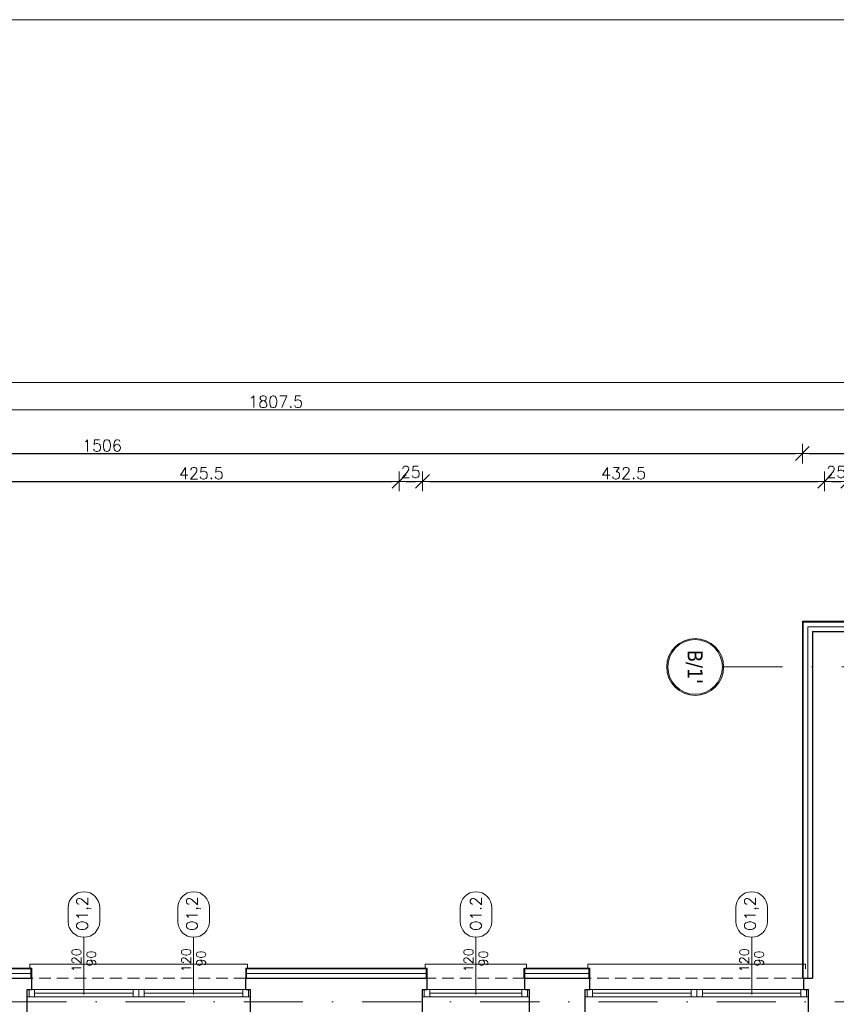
# Model space of a CAD drawing. Header units: millimetres. Extents: x 23192 to 177760, y -399809 to -79279.
# Tile 146 of 256: x 50813 to 51691, y -194342 to -193283. Entities that reach past the tile are written whole.
import ezdxf
from ezdxf.enums import TextEntityAlignment as Align

# ---------------------------------------------------------------- set-up
doc = ezdxf.new("R2010")
doc.units = ezdxf.units.MM
doc.linetypes.add('DASHDOT', pattern=[25.4, 12.7, -6.35, 0, -6.35])
doc.linetypes.add('HIDDEN', pattern=[9.525, 6.35, -3.175])
doc.layers.get('0').update_dxf_attribs({"lineweight": 0})
for name, color, linetype, lineweight in [('!! 0_ Istn-okna', 6, 'Continuous', 13), ('!! 0_ Istn-sciany', 3, 'Continuous', 30), ('!! 0_ Istn-widok', 1, 'Continuous', 15), ('!! 0_Istn-cienka', 4, 'Continuous', 9), ('!! 0_Opis_okna', 8, 'Continuous', 15), ('!! 0_Osie', 1, 'DASHDOT', 13), ('!! 1_ tynk zewn  - nowy', 21, 'Continuous', 20), ('!! 2_ remont Ocieplenie', 4, 'ZIGZAG', 5), ('!! wymiary osi', 250, 'Continuous', 9), ('0-osie-liniA', 14, 'DASHDOT', 5), ('0-osie-tx', 66, 'Continuous', 9)]:
    doc.layers.add(name, color=color, linetype=linetype, lineweight=lineweight)
doc.layers.add('!! 0_ramki', color=66, linetype='Continuous', lineweight=9, plot=False)
doc.styles.add('ARCHETYP', font='romans.shx', dxfattribs={"height": 15})
doc.styles.add('TAHOMA', font='tahoma.ttf')
doc.styles.add('TXT', font='simplex.shx')
doc.linetypes.add('ZIGZAG', pattern='A,0.00254,-5.08,[131,ltypeshp.shx,S=5.08,R=0,X=-5.08,Y=0],-10.16,[131,ltypeshp.shx,S=5.08,R=180,X=5.08,Y=0],-5.08', length=20.32254)
doc.dimstyles.new('DIM50', dxfattribs={"dimscale": 5, "dimtxt": 2.5, "dimasz": 1.5, "dimexe": 0, "dimexo": 0, "dimgap": 0.5, "dimtad": 1, "dimdec": 4, "dimrnd": 0.5, "dimdsep": 46, "dimtxsty": 'TXT', "dimblk1": 'TICK1', "dimblk2": 'TICK1', "dimsah": 1, "dimcen": 0, "dimse1": 1, "dimse2": 1, "dimclrd": 1, "dimclre": 7, "dimclrt": 9, "dimadec": 0, "dimazin": 0, "dimtfac": 1, "dimtdec": 4, "dimtmove": 2, "dimatfit": 3, "dimldrblk": 'TICK1', "dimfxl": 1, "dimtolj": 1, "dimarcsym": 0})

# ---------------------------------------------------------------- blocks, each defined once
blk = doc.blocks.new('*U81')
h = blk.add_hatch(color=256)
edge = h.paths.add_edge_path()
edge.add_arc((0, 0), 30.6, 0, 360)
edge = h.paths.add_edge_path(flags=17)
edge.add_arc((0, 0), 29.4, 0, 360)
for radius in [30.6, 29.4]:
    blk.add_circle((0, 0), radius)
at = {"style": 'TAHOMA', "flags": 8}
blk.add_attdef('ANSICHTSNUMMER', text='', height=16, dxfattribs=at).set_placement((0, 0), align=Align.MIDDLE_CENTER)
blk = doc.blocks.new('TICK1')
at = {"color": 2}
blk.add_line((-1, -1), (1, 1), dxfattribs=at)
at = {"color": 0}
for p, q in [((0, 0), (-1, 0)), ((0, -1.4), (0, 1.4))]:
    blk.add_line(p, q, dxfattribs=at)
blk = doc.blocks.new('*D3757')
at = {"layer": '!! wymiary osi', "color": 1, "lineweight": -2, "transparency": 16777216}
blk.add_line((48925.2, -193735.9), (54984.2, -193735.9), dxfattribs=at)
at = {"layer": 'DEFPOINTS', "color": 0, "transparency": 16777216}
for p in [(48917.7, -193635.5), (54991.7, -193635.5), (54991.7, -193735.9)]:
    blk.add_point(p, dxfattribs=at)
at = {"layer": '!! wymiary osi', "color": 1, "lineweight": -2, "transparency": 16777216, "xscale": 7.5, "yscale": 7.5, "zscale": 7.5, "rotation": 180}
blk.add_blockref('TICK1', (48917.7, -193735.9), dxfattribs=at)
at = {"layer": '!! wymiary osi', "color": 1, "lineweight": -2, "transparency": 16777216, "xscale": 7.5, "yscale": 7.5, "zscale": 7.5}
blk.add_blockref('TICK1', (54991.7, -193735.9), dxfattribs=at)
at = {"layer": '!! wymiary osi', "color": 9, "transparency": 16777216, "insert": (51954.7, -193727.1), "char_height": 12.5, "attachment_point": 5, "style": 'TXT'}
blk.add_mtext('\\A1;6074', dxfattribs=at)
blk = doc.blocks.new('*D3760')
at = {"layer": '!! wymiary osi', "color": 1, "lineweight": -2, "transparency": 16777216}
blk.add_line((50192.2, -193765.3), (51984.7, -193765.3), dxfattribs=at)
at = {"layer": 'DEFPOINTS', "color": 0, "transparency": 16777216}
for p in [(50184.7, -193765.3), (51992.2, -193765.3), (51992.2, -193765.3)]:
    blk.add_point(p, dxfattribs=at)
at = {"layer": '!! wymiary osi', "color": 1, "lineweight": -2, "transparency": 16777216, "xscale": 7.5, "yscale": 7.5, "zscale": 7.5, "rotation": 180}
blk.add_blockref('TICK1', (50184.7, -193765.3), dxfattribs=at)
at = {"layer": '!! wymiary osi', "color": 1, "lineweight": -2, "transparency": 16777216, "xscale": 7.5, "yscale": 7.5, "zscale": 7.5}
blk.add_blockref('TICK1', (51992.2, -193765.3), dxfattribs=at)
at = {"layer": '!! wymiary osi', "color": 9, "transparency": 16777216, "insert": (51088.5, -193756.5), "char_height": 12.5, "attachment_point": 5, "style": 'TXT'}
blk.add_mtext('\\A1;1807.5', dxfattribs=at)
blk = doc.blocks.new('1_ok-opis')
blk.add_line((0, 111.6), (0, 50))
for points in [[(-17, 128.6), (-17, 143.6)], [(17, 128.6), (17, 143.6)]]:
    blk.add_lwpolyline(points)
for centre, start, end in [((0, 143.6), 0, 180), ((0, 128.6), 180, 0)]:
    blk.add_arc(centre, 17, start, end)
at = {"style": 'ARCHETYP'}
for tag, height, rotation, p in [('NR', 12, 90, (0, 136.9)), ('NR', 12, 270, (0, 136.9)), ('SZEROKOŚĆ', 10, 90, (-8, 78.3)), ('WYSOKOŚĆ', 10, 270, (-8, 78.3)), ('WYSOKOŚĆ', 10, 90, (8, 78.3)), ('SZEROKOŚĆ', 10, 270, (8, 78.3))]:
    blk.add_attdef(tag, text='', height=height, rotation=rotation, dxfattribs=at).set_placement(p, align=Align.MIDDLE)
blk = doc.blocks.new('*D2240')
at = {"layer": '!! wymiary osi', "color": 1, "lineweight": -2, "transparency": 16777216}
blk.add_line((50156.2, -193749.3), (51647.2, -193749.3), dxfattribs=at)
at = {"layer": 'DEFPOINTS', "color": 0, "transparency": 16777216}
for p in [(51654.7, -193749.3), (50148.7, -193792.4), (51654.7, -193904.6)]:
    blk.add_point(p, dxfattribs=at)
at = {"layer": '!! wymiary osi', "color": 1, "lineweight": -2, "transparency": 16777216, "xscale": 7.5, "yscale": 7.5, "zscale": 7.5, "rotation": 180}
blk.add_blockref('TICK1', (50148.7, -193749.3), dxfattribs=at)
at = {"layer": '!! wymiary osi', "color": 1, "lineweight": -2, "transparency": 16777216, "xscale": 7.5, "yscale": 7.5, "zscale": 7.5}
blk.add_blockref('TICK1', (51654.7, -193749.3), dxfattribs=at)
at = {"layer": '!! wymiary osi', "color": 9, "transparency": 16777216, "insert": (50901.7, -193740.6), "char_height": 12.5, "attachment_point": 5, "style": 'TXT'}
blk.add_mtext('\\A1;1506', dxfattribs=at)
blk = doc.blocks.new('*D2241')
at = {"layer": '!! wymiary osi', "color": 1, "lineweight": -2, "transparency": 16777216}
blk.add_line((51662.2, -193749.3), (52916.2, -193749.3), dxfattribs=at)
at = {"layer": 'DEFPOINTS', "color": 0, "transparency": 16777216}
for p in [(52923.7, -193749.3), (51654.7, -193904.6), (52923.7, -193904.6)]:
    blk.add_point(p, dxfattribs=at)
at = {"layer": '!! wymiary osi', "color": 1, "lineweight": -2, "transparency": 16777216, "xscale": 7.5, "yscale": 7.5, "zscale": 7.5, "rotation": 180}
blk.add_blockref('TICK1', (51654.7, -193749.3), dxfattribs=at)
at = {"layer": '!! wymiary osi', "color": 1, "lineweight": -2, "transparency": 16777216, "xscale": 7.5, "yscale": 7.5, "zscale": 7.5}
blk.add_blockref('TICK1', (52923.7, -193749.3), dxfattribs=at)
at = {"layer": '!! wymiary osi', "color": 9, "transparency": 16777216, "insert": (52289.2, -193740.6), "char_height": 12.5, "attachment_point": 5, "style": 'TXT'}
blk.add_mtext('\\A1;1269', dxfattribs=at)
blk = doc.blocks.new('*D2256')
at = {"layer": '!! wymiary osi', "color": 1, "lineweight": -2, "transparency": 16777216}
blk.add_line((50803.2, -193779.1), (51213.7, -193779.1), dxfattribs=at)
at = {"layer": 'DEFPOINTS', "color": 0, "transparency": 16777216}
for p in [(51221.2, -193779.1), (50795.7, -194326.6), (51221.2, -194326.6)]:
    blk.add_point(p, dxfattribs=at)
at = {"layer": '!! wymiary osi', "color": 1, "lineweight": -2, "transparency": 16777216, "xscale": 7.5, "yscale": 7.5, "zscale": 7.5, "rotation": 180}
blk.add_blockref('TICK1', (50795.7, -193779.1), dxfattribs=at)
at = {"layer": '!! wymiary osi', "color": 1, "lineweight": -2, "transparency": 16777216, "xscale": 7.5, "yscale": 7.5, "zscale": 7.5}
blk.add_blockref('TICK1', (51221.2, -193779.1), dxfattribs=at)
at = {"layer": '!! wymiary osi', "color": 9, "transparency": 16777216, "insert": (51008.5, -193770.4), "char_height": 12.5, "attachment_point": 5, "style": 'TXT'}
blk.add_mtext('\\A1;425.5', dxfattribs=at)
blk = doc.blocks.new('*D2257')
at = {"layer": '!! wymiary osi', "color": 1, "lineweight": -2, "transparency": 16777216}
blk.add_line((51228.7, -193779.1), (51238.7, -193779.1), dxfattribs=at)
at = {"layer": 'DEFPOINTS', "color": 0, "transparency": 16777216}
for p in [(51246.2, -193779.1), (51221.2, -194326.6), (51246.2, -194326.6)]:
    blk.add_point(p, dxfattribs=at)
at = {"layer": '!! wymiary osi', "color": 1, "lineweight": -2, "transparency": 16777216, "xscale": 7.5, "yscale": 7.5, "zscale": 7.5, "rotation": 180}
blk.add_blockref('TICK1', (51221.2, -193779.1), dxfattribs=at)
at = {"layer": '!! wymiary osi', "color": 1, "lineweight": -2, "transparency": 16777216, "xscale": 7.5, "yscale": 7.5, "zscale": 7.5}
blk.add_blockref('TICK1', (51246.2, -193779.1), dxfattribs=at)
at = {"layer": '!! wymiary osi', "color": 9, "transparency": 16777216, "insert": (51233.7, -193769.1), "char_height": 12.5, "attachment_point": 5, "style": 'TXT'}
blk.add_mtext('\\A1;25', dxfattribs=at)
blk = doc.blocks.new('*D2258')
at = {"layer": '!! wymiary osi', "color": 1, "lineweight": -2, "transparency": 16777216}
blk.add_line((51253.7, -193779.1), (51671.2, -193779.1), dxfattribs=at)
at = {"layer": 'DEFPOINTS', "color": 0, "transparency": 16777216}
for p in [(51678.7, -193779.1), (51246.2, -194326.6), (51678.7, -194326.6)]:
    blk.add_point(p, dxfattribs=at)
at = {"layer": '!! wymiary osi', "color": 1, "lineweight": -2, "transparency": 16777216, "xscale": 7.5, "yscale": 7.5, "zscale": 7.5, "rotation": 180}
blk.add_blockref('TICK1', (51246.2, -193779.1), dxfattribs=at)
at = {"layer": '!! wymiary osi', "color": 1, "lineweight": -2, "transparency": 16777216, "xscale": 7.5, "yscale": 7.5, "zscale": 7.5}
blk.add_blockref('TICK1', (51678.7, -193779.1), dxfattribs=at)
at = {"layer": '!! wymiary osi', "color": 9, "transparency": 16777216, "insert": (51462.5, -193770.4), "char_height": 12.5, "attachment_point": 5, "style": 'TXT'}
blk.add_mtext('\\A1;432.5', dxfattribs=at)
blk = doc.blocks.new('*D2259')
at = {"layer": '!! wymiary osi', "color": 1, "lineweight": -2, "transparency": 16777216}
blk.add_line((51686.2, -193779.1), (51696.2, -193779.1), dxfattribs=at)
at = {"layer": 'DEFPOINTS', "color": 0, "transparency": 16777216}
for p in [(51703.7, -193779.1), (51678.7, -194326.6), (51703.7, -194326.6)]:
    blk.add_point(p, dxfattribs=at)
at = {"layer": '!! wymiary osi', "color": 1, "lineweight": -2, "transparency": 16777216, "xscale": 7.5, "yscale": 7.5, "zscale": 7.5, "rotation": 180}
blk.add_blockref('TICK1', (51678.7, -193779.1), dxfattribs=at)
at = {"layer": '!! wymiary osi', "color": 1, "lineweight": -2, "transparency": 16777216, "xscale": 7.5, "yscale": 7.5, "zscale": 7.5}
blk.add_blockref('TICK1', (51703.7, -193779.1), dxfattribs=at)
at = {"layer": '!! wymiary osi', "color": 9, "transparency": 16777216, "insert": (51691.2, -193769.1), "char_height": 12.5, "attachment_point": 5, "style": 'TXT'}
blk.add_mtext('\\A1;25', dxfattribs=at)
blk = doc.blocks.new('BLOK OSI')
at = {"layer": '0-osie-liniA', "ltscale": 5}
for points in [[(51570.03302, -194041.7797), (53810.60983, -194041.7797)], [(48639.33021, -194402.0883), (55424.2848, -194402.0883)]]:
    blk.add_lwpolyline(points, dxfattribs=at)
at = {"layer": '0-osie-tx'}
ref = blk.add_blockref('*U81', (51539.43302, -194041.7797), dxfattribs=dict(at, rotation=90))
ref.add_attrib('ANSICHTSNUMMER', "B/1'", dxfattribs={"layer": '0', "height": 16, "rotation": 270, "style": 'TAHOMA', "flags": 8}).set_placement((51539.43302, -194041.7797), align=Align.MIDDLE_CENTER)
at = {"layer": '!! wymiary osi'}
dim = blk.add_aligned_dim(p1=(48917.71142, -193635.47368), p2=(54991.71142, -193635.47368), distance=-100.4179, dimstyle='DIM50', dxfattribs=at)
dim.commit()
dim.dimension.update_dxf_attribs({"geometry": '*D3757', "text_midpoint": (51954.71142, -193727.14158)})
dim = blk.add_linear_dim(base=(51992.21142, -193765.29711), p1=(50184.71142, -193765.29711), p2=(51992.21142, -193765.29711), dimstyle='DIM50', dxfattribs=at)
dim.commit()
dim.dimension.update_dxf_attribs({"geometry": '*D3760', "text_midpoint": (51088.46142, -193756.54711)})

msp = doc.modelspace()

# ---------------------------------------------------------------- linework, layer by layer
at = {"layer": '!! 0_ Istn-okna'}
for points in [[(50821.21802, -194325.5883), (51061.21802, -194325.5883)], [(51246.21802, -194325.5883), (51361.21802, -194325.5883)], [(51421.21802, -194325.5883), (51661.21802, -194325.5883)], [(50821.21802, -194333.5883), (51061.21802, -194333.5883)], [(50829.21802, -194329.5883), (50935.21802, -194329.5883)], [(50947.21802, -194329.5883), (51053.21802, -194329.5883)], [(51246.21802, -194333.5883), (51361.21802, -194333.5883)], [(51254.21802, -194329.5883), (51353.21802, -194329.5883)], [(51421.21802, -194333.5883), (51661.21802, -194333.5883)], [(51429.21802, -194329.5883), (51535.21802, -194329.5883)], [(51547.21802, -194329.5883), (51653.21802, -194329.5883)]]:
    msp.add_lwpolyline(points, dxfattribs=at)
for points in [[(50823.21802, -194325.5883), (50829.21802, -194325.5883), (50829.21802, -194333.5883), (50823.21802, -194333.5883)], [(50935.21802, -194325.5883), (50941.21802, -194325.5883), (50941.21802, -194333.5883), (50935.21802, -194333.5883)], [(50941.21802, -194325.5883), (50947.21802, -194325.5883), (50947.21802, -194333.5883), (50941.21802, -194333.5883)], [(51053.21802, -194325.5883), (51059.21802, -194325.5883), (51059.21802, -194333.5883), (51053.21802, -194333.5883)], [(51248.21802, -194325.5883), (51254.21802, -194325.5883), (51254.21802, -194333.5883), (51248.21802, -194333.5883)], [(51353.21802, -194325.5883), (51359.21802, -194325.5883), (51359.21802, -194333.5883), (51353.21802, -194333.5883)], [(51423.21802, -194325.5883), (51429.21802, -194325.5883), (51429.21802, -194333.5883), (51423.21802, -194333.5883)], [(51535.21802, -194325.5883), (51541.21802, -194325.5883), (51541.21802, -194333.5883), (51535.21802, -194333.5883)], [(51541.21802, -194325.5883), (51547.21802, -194325.5883), (51547.21802, -194333.5883), (51541.21802, -194333.5883)], [(51653.21802, -194325.5883), (51659.21802, -194325.5883), (51659.21802, -194333.5883), (51653.21802, -194333.5883)]]:
    msp.add_lwpolyline(points, close=True, dxfattribs=at)
at = {"layer": '!! 0_ Istn-sciany'}
for points in [[(51665.71142, -193940.5883), (51726.71142, -193940.5883)], [(51665.71142, -193940.5883), (51665.71142, -194313.5883)], [(50756.21802, -194313.5883), (50826.21802, -194313.5883)], [(50826.21802, -194325.5883), (50826.21802, -194313.5883)], [(51056.21802, -194313.5883), (51251.21802, -194313.5883)], [(51056.21802, -194325.5883), (51056.21802, -194313.5883)], [(51251.21802, -194325.5883), (51251.21802, -194313.5883)], [(51356.21802, -194313.5883), (51426.21802, -194313.5883)], [(51356.21802, -194325.5883), (51356.21802, -194313.5883)], [(51426.21802, -194325.5883), (51426.21802, -194313.5883)], [(51656.21802, -194313.5883), (51665.71142, -194313.5883)], [(51656.21802, -194325.5883), (51656.21802, -194313.5883)], [(50821.21802, -194325.5883), (50826.21802, -194325.5883)], [(50821.21802, -194351.5883), (50821.21802, -194325.5883)], [(51056.21802, -194325.5883), (51061.21802, -194325.5883)], [(51061.21802, -194351.5883), (51061.21802, -194325.5883)], [(51246.21802, -194325.5883), (51251.21802, -194325.5883)], [(51246.21802, -194351.5883), (51246.21802, -194325.5883)], [(51356.21802, -194325.5883), (51361.21802, -194325.5883)], [(51361.21802, -194351.5883), (51361.21802, -194325.5883)], [(51421.21802, -194325.5883), (51426.21802, -194325.5883)], [(51421.21802, -194351.5883), (51421.21802, -194325.5883)], [(51656.21802, -194325.5883), (51661.21802, -194325.5883)], [(51661.21802, -194351.5883), (51661.21802, -194325.5883)]]:
    msp.add_lwpolyline(points, dxfattribs=at)
at = {"layer": '!! 0_ Istn-widok'}
for points in [[(51058.21802, -194298.5883), (50824.21802, -194298.5883)], [(50824.21802, -194303.5883), (50824.21802, -194298.5883)], [(51058.21802, -194303.5883), (51058.21802, -194298.5883)], [(51358.21802, -194298.5883), (51249.21802, -194298.5883)], [(51249.21802, -194303.5883), (51249.21802, -194298.5883)], [(51358.21802, -194303.5883), (51358.21802, -194298.5883)], [(51658.21802, -194298.5883), (51424.21802, -194298.5883)], [(51424.21802, -194303.5883), (51424.21802, -194298.5883)], [(51658.21802, -194303.5883), (51658.21802, -194298.5883)]]:
    msp.add_lwpolyline(points, dxfattribs=at)
at = {"layer": '!! 0_Istn-cienka', "linetype": 'HIDDEN', "ltscale": 2}
for points in [[(51056.21802, -194313.5883), (50826.21802, -194313.5883)], [(51356.21802, -194313.5883), (51251.21802, -194313.5883)], [(51656.21802, -194313.5883), (51426.21802, -194313.5883)]]:
    msp.add_lwpolyline(points, dxfattribs=at)
at = {"layer": '!! 0_ramki'}
msp.add_lwpolyline([(48565.42916, -193282.57641), (52765.42916, -193282.57641), (52765.42916, -196252.57641), (48565.42916, -196252.57641)], close=True, dxfattribs=at)
at = {"layer": '!! 1_ tynk zewn  - nowy'}
for points in [[(51727.71142, -193929.5883), (51654.71142, -193929.5883), (51654.71142, -194313.5883)], [(51727.71142, -193930.5883), (51655.71142, -193930.5883), (51655.71142, -194313.5883)], [(50826.21802, -194302.5883), (50756.21802, -194302.5883)], [(50826.21802, -194303.5883), (50756.21802, -194303.5883)], [(50825.21802, -194302.5883), (50825.21802, -194313.5883)], [(50826.21802, -194302.5883), (50826.21802, -194313.5883)], [(51251.21802, -194302.5883), (51056.21802, -194302.5883)], [(51056.21802, -194302.5883), (51056.21802, -194313.5883)], [(51251.21802, -194303.5883), (51056.21802, -194303.5883)], [(51057.21802, -194302.5883), (51057.21802, -194313.5883)], [(51250.21802, -194302.5883), (51250.21802, -194313.5883)], [(51251.21802, -194302.5883), (51251.21802, -194313.5883)], [(51355.21802, -194302.5883), (51355.21802, -194313.5883)], [(51426.21802, -194302.5883), (51356.21802, -194302.5883)], [(51356.21802, -194302.5883), (51356.21802, -194313.5883)], [(51426.21802, -194303.5883), (51356.21802, -194303.5883)], [(51425.21802, -194302.5883), (51425.21802, -194313.5883)], [(51426.21802, -194302.5883), (51426.21802, -194313.5883)]]:
    msp.add_lwpolyline(points, dxfattribs=at)
at = {"layer": '!! 2_ remont Ocieplenie', "linetype": 'ZIGZAG', "ltscale": 0.75}
for points in [[(51727.71142, -193935.5883), (51660.71142, -193935.5883), (51660.71142, -194313.5883)], [(50826.21802, -194308.5883), (50756.21802, -194308.5883)], [(51251.21802, -194308.5883), (51056.21802, -194308.5883)], [(51426.21802, -194308.5883), (51356.21802, -194308.5883)]]:
    msp.add_lwpolyline(points, dxfattribs=at)

# ---------------------------------------------------------------- block references
at = {"layer": '!! 0_Opis_okna'}
ref = msp.add_blockref('1_ok-opis', (50882.21802, -194381.11446), dxfattribs=at)
ref.add_attrib('WYSOKOŚĆ', '90', dxfattribs={"layer": '0', "height": 10, "rotation": 90, "style": 'ARCHETYP'}).set_placement((50890.21802, -194292.39405), align=Align.MIDDLE)
ref.add_attrib('SZEROKOŚĆ', '120', dxfattribs={"layer": '0', "height": 10, "rotation": 90, "style": 'ARCHETYP'}).set_placement((50874.21802, -194294.16751), align=Align.MIDDLE)
ref.add_attrib('NR', 'O1,2', dxfattribs={"layer": '0', "height": 12, "rotation": 90, "style": 'ARCHETYP'}).set_placement((50882.21802, -194244.21302), align=Align.MIDDLE)
ref = msp.add_blockref('1_ok-opis', (51000.21802, -194381.11446), dxfattribs=at)
ref.add_attrib('WYSOKOŚĆ', '90', dxfattribs={"layer": '0', "height": 10, "rotation": 90, "style": 'ARCHETYP'}).set_placement((51008.21802, -194292.39405), align=Align.MIDDLE)
ref.add_attrib('SZEROKOŚĆ', '120', dxfattribs={"layer": '0', "height": 10, "rotation": 90, "style": 'ARCHETYP'}).set_placement((50992.21802, -194294.16751), align=Align.MIDDLE)
ref.add_attrib('NR', 'O1,2', dxfattribs={"layer": '0', "height": 12, "rotation": 90, "style": 'ARCHETYP'}).set_placement((51000.21802, -194244.21302), align=Align.MIDDLE)
ref = msp.add_blockref('1_ok-opis', (51303.71802, -194381.11446), dxfattribs=at)
ref.add_attrib('WYSOKOŚĆ', '90', dxfattribs={"layer": '0', "height": 10, "rotation": 90, "style": 'ARCHETYP'}).set_placement((51311.71802, -194292.39405), align=Align.MIDDLE)
ref.add_attrib('SZEROKOŚĆ', '120', dxfattribs={"layer": '0', "height": 10, "rotation": 90, "style": 'ARCHETYP'}).set_placement((51295.71802, -194294.16751), align=Align.MIDDLE)
ref.add_attrib('NR', 'O1.2', dxfattribs={"layer": '0', "height": 12, "rotation": 90, "style": 'ARCHETYP'}).set_placement((51303.71802, -194244.21302), align=Align.MIDDLE)
ref = msp.add_blockref('1_ok-opis', (51600.21802, -194381.11446), dxfattribs=at)
ref.add_attrib('WYSOKOŚĆ', '90', dxfattribs={"layer": '0', "height": 10, "rotation": 90, "style": 'ARCHETYP'}).set_placement((51608.21802, -194292.39405), align=Align.MIDDLE)
ref.add_attrib('SZEROKOŚĆ', '120', dxfattribs={"layer": '0', "height": 10, "rotation": 90, "style": 'ARCHETYP'}).set_placement((51592.21802, -194294.16751), align=Align.MIDDLE)
ref.add_attrib('NR', 'O1,2', dxfattribs={"layer": '0', "height": 12, "rotation": 90, "style": 'ARCHETYP'}).set_placement((51600.21802, -194244.21302), align=Align.MIDDLE)
at = {"layer": '!! 0_Osie'}
msp.add_blockref('BLOK OSI', (0, 63), dxfattribs=at)

# ---------------------------------------------------------------- dimensions: what is measured, and where the dimension line sits
at = {"layer": '!! wymiary osi'}
for base, p1, p2, picture, middle in [((51654.71142, -193749.32362), (50148.71142, -193792.41105), (51654.71142, -193904.5883), '*D2240', (50901.71142, -193740.57362)), ((52923.71142, -193749.32362), (51654.71142, -193904.5883), (52923.71142, -193904.5883), '*D2241', (52289.21142, -193740.57362)), ((51221.21802, -193779.12584), (50795.71142, -194326.5883), (51221.21802, -194326.5883), '*D2256', (51008.46472, -193770.37584)), ((51246.21802, -193779.12584), (51221.21802, -194326.5883), (51246.21802, -194326.5883), '*D2257', (51233.71802, -193769.12584)), ((51678.71142, -193779.12584), (51246.21802, -194326.5883), (51678.71142, -194326.5883), '*D2258', (51462.46472, -193770.37584)), ((51703.71142, -193779.12584), (51678.71142, -194326.5883), (51703.71142, -194326.5883), '*D2259', (51691.21142, -193769.12584))]:
    dim = msp.add_linear_dim(base=base, p1=p1, p2=p2, dimstyle='DIM50', dxfattribs=at)
    dim.commit()
    dim.dimension.update_dxf_attribs({"geometry": picture, "text_midpoint": middle})

doc.saveas('drawing.dxf')
